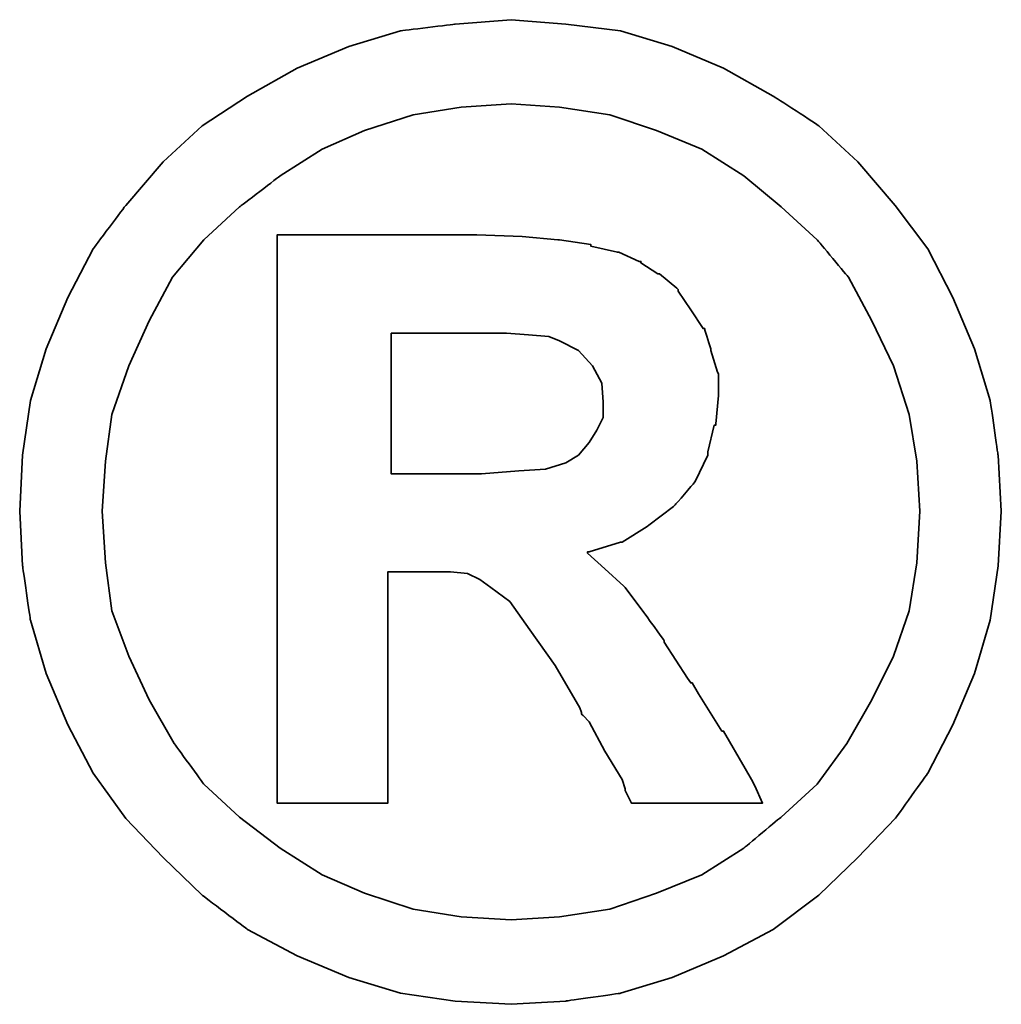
# Model space of a CAD drawing. Header units: millimetres. Extents: x 1805 to 4914, y -1594 to 860.
# Tile 219 of 256: x 2260.39 to 2262.06, y -541.16 to -539.48. Entities that reach past the tile are written whole.
import ezdxf

# ---------------------------------------------------------------- set-up
doc = ezdxf.new("R2010")
doc.units = ezdxf.units.MM
doc.layers.add('DIM', color=4, linetype='CONTINUOUS')
doc.layers.add('layer 1', color=7, linetype='CONTINUOUS')

# ---------------------------------------------------------------- blocks, each defined once
blk = doc.blocks.new('TBI MOTION logo(完整正式版)')
at = {"layer": 'layer 1', "color": 22, "lineweight": 35}
for points, knots in [([(81.20634, 4.98624), (81.20634, 4.98624), (81.18649, 5.32862), (81.18649, 5.32862), (81.18649, 5.32862), (81.18649, 5.32862), (81.13886, 5.66206), (81.13886, 5.66206), (81.13886, 5.66206), (81.13886, 5.66206), (81.04359, 5.97764), (81.04359, 5.97764), (81.04359, 5.97764), (81.04359, 5.97764), (80.91061, 6.29124), (80.91061, 6.29124), (80.91061, 6.29124), (80.91061, 6.29124), (80.75778, 6.58697), (80.75778, 6.58697), (80.75778, 6.58697), (80.75778, 6.58697), (80.5593, 6.85294), (80.5593, 6.85294), (80.5593, 6.85294), (80.5593, 6.85294), (80.33105, 7.1189), (80.33105, 7.1189), (80.33105, 7.1189), (80.33105, 7.1189), (80.09287, 7.33921), (80.09287, 7.33921), (80.09287, 7.33921), (80.09287, 7.33921), (79.815, 7.51982), (79.815, 7.51982), (79.815, 7.51982), (79.815, 7.51982), (79.51133, 7.69051), (79.51133, 7.69051), (79.51133, 7.69051), (79.51133, 7.69051), (79.19773, 7.8235), (79.19773, 7.8235), (79.19773, 7.8235), (79.19773, 7.8235), (78.88215, 7.91877), (78.88215, 7.91877), (78.88215, 7.91877), (78.88215, 7.91877), (78.54871, 7.95846), (78.54871, 7.95846), (78.54871, 7.95846), (78.54871, 7.95846), (78.21526, 7.98625), (78.21526, 7.98625), (78.21526, 7.98625), (78.21526, 7.98625), (77.87388, 7.95846), (77.87388, 7.95846), (77.87388, 7.95846), (77.87388, 7.95846), (77.54044, 7.91877), (77.54044, 7.91877), (77.54044, 7.91877), (77.54044, 7.91877), (77.22485, 7.8235), (77.22485, 7.8235), (77.22485, 7.8235), (77.22485, 7.8235), (76.91027, 7.69051), (76.91027, 7.69051), (76.91027, 7.69051), (76.91027, 7.69051), (76.6056, 7.51982), (76.6056, 7.51982), (76.6056, 7.51982), (76.6056, 7.51982), (76.32972, 7.33921), (76.32972, 7.33921), (76.32972, 7.33921), (76.32972, 7.33921), (76.09154, 7.1189), (76.09154, 7.1189), (76.09154, 7.1189), (76.09154, 7.1189), (75.86329, 6.85294), (75.86329, 6.85294), (75.86329, 6.85294), (75.86329, 6.85294), (75.66382, 6.58697), (75.66382, 6.58697), (75.66382, 6.58697), (75.66382, 6.58697), (75.51099, 6.29124), (75.51099, 6.29124), (75.51099, 6.29124), (75.51099, 6.29124), (75.37702, 5.97764), (75.37702, 5.97764), (75.37702, 5.97764), (75.37702, 5.97764), (75.28175, 5.66206), (75.28175, 5.66206), (75.28175, 5.66206), (75.28175, 5.66206), (75.23411, 5.32862), (75.23411, 5.32862), (75.23411, 5.32862), (75.23411, 5.32862), (75.21625, 4.98624), (75.21625, 4.98624), (75.21625, 4.98624), (75.21625, 4.98624), (75.23411, 4.6528), (75.23411, 4.6528), (75.23411, 4.6528), (75.23411, 4.6528), (75.28175, 4.32035), (75.28175, 4.32035), (75.28175, 4.32035), (75.28175, 4.32035), (75.37702, 3.99583), (75.37702, 3.99583), (75.37702, 3.99583), (75.37702, 3.99583), (75.51099, 3.68224), (75.51099, 3.68224), (75.51099, 3.68224), (75.51099, 3.68224), (75.66382, 3.38749), (75.66382, 3.38749), (75.66382, 3.38749), (75.66382, 3.38749), (75.86329, 3.10963), (75.86329, 3.10963), (75.86329, 3.10963), (75.86329, 3.10963), (76.09154, 2.87145), (76.09154, 2.87145), (76.09154, 2.87145), (76.09154, 2.87145), (76.32972, 2.6432), (76.32972, 2.6432), (76.32972, 2.6432), (76.32972, 2.6432), (76.6056, 2.43381), (76.6056, 2.43381), (76.6056, 2.43381), (76.6056, 2.43381), (76.91027, 2.27205), (76.91027, 2.27205), (76.91027, 2.27205), (76.91027, 2.27205), (77.22485, 2.13906), (77.22485, 2.13906), (77.22485, 2.13906), (77.22485, 2.13906), (77.54044, 2.0438), (77.54044, 2.0438), (77.54044, 2.0438), (77.54044, 2.0438), (77.87388, 1.99616), (77.87388, 1.99616), (77.87388, 1.99616), (77.87388, 1.99616), (78.21526, 1.97631), (78.21526, 1.97631), (78.21526, 1.97631), (78.21526, 1.97631), (78.54871, 1.99616), (78.54871, 1.99616), (78.54871, 1.99616), (78.54871, 1.99616), (78.88215, 2.0438), (78.88215, 2.0438), (78.88215, 2.0438), (78.88215, 2.0438), (79.19773, 2.13906), (79.19773, 2.13906), (79.19773, 2.13906), (79.19773, 2.13906), (79.51133, 2.27205), (79.51133, 2.27205), (79.51133, 2.27205), (79.51133, 2.27205), (79.815, 2.43381), (79.815, 2.43381), (79.815, 2.43381), (79.815, 2.43381), (80.09287, 2.6432), (80.09287, 2.6432), (80.09287, 2.6432), (80.09287, 2.6432), (80.33105, 2.87145), (80.33105, 2.87145), (80.33105, 2.87145), (80.33105, 2.87145), (80.5593, 3.10963), (80.5593, 3.10963), (80.5593, 3.10963), (80.5593, 3.10963), (80.75778, 3.38749), (80.75778, 3.38749), (80.75778, 3.38749), (80.75778, 3.38749), (80.91061, 3.68224), (80.91061, 3.68224), (80.91061, 3.68224), (80.91061, 3.68224), (81.04359, 3.99583), (81.04359, 3.99583), (81.04359, 3.99583), (81.04359, 3.99583), (81.13886, 4.32035), (81.13886, 4.32035), (81.13886, 4.32035), (81.13886, 4.32035), (81.18649, 4.6528), (81.18649, 4.6528), (81.18649, 4.6528), (81.18649, 4.6528), (81.20634, 4.98624), (81.20634, 4.98624)], [0, 0, 0, 0, 0.0178571, 0.0178571, 0.0178571, 0.0178572, 0.0357143, 0.0357143, 0.0357143, 0.0357143, 0.0535714, 0.0535714, 0.0535714, 0.0535714, 0.0714286, 0.0714286, 0.0714286, 0.0714286, 0.0892857, 0.0892857, 0.0892857, 0.0892857, 0.1071429, 0.1071429, 0.1071429, 0.1071429, 0.125, 0.125, 0.125, 0.125, 0.1428571, 0.1428571, 0.1428571, 0.1428572, 0.1607143, 0.1607143, 0.1607143, 0.1607143, 0.1785714, 0.1785714, 0.1785714, 0.1785714, 0.1964286, 0.1964286, 0.1964286, 0.1964286, 0.2142857, 0.2142857, 0.2142857, 0.2142857, 0.2321429, 0.2321429, 0.2321429, 0.2321429, 0.25, 0.25, 0.25, 0.25, 0.2678571, 0.2678571, 0.2678571, 0.2678572, 0.2857143, 0.2857143, 0.2857143, 0.2857143, 0.3035714, 0.3035714, 0.3035714, 0.3035714, 0.3214286, 0.3214286, 0.3214286, 0.3214286, 0.3392857, 0.3392857, 0.3392857, 0.3392857, 0.3571429, 0.3571429, 0.3571429, 0.3571429, 0.375, 0.375, 0.375, 0.375, 0.3928571, 0.3928571, 0.3928571, 0.3928572, 0.4107143, 0.4107143, 0.4107143, 0.4107143, 0.4285714, 0.4285714, 0.4285714, 0.4285714, 0.4464286, 0.4464286, 0.4464286, 0.4464286, 0.4642857, 0.4642857, 0.4642857, 0.4642857, 0.4821429, 0.4821429, 0.4821429, 0.4821429, 0.5, 0.5, 0.5, 0.5, 0.5178571, 0.5178571, 0.5178571, 0.5178572, 0.5357143, 0.5357143, 0.5357143, 0.5357143, 0.5535714, 0.5535714, 0.5535714, 0.5535714, 0.5714286, 0.5714286, 0.5714286, 0.5714286, 0.5892857, 0.5892857, 0.5892857, 0.5892857, 0.6071429, 0.6071429, 0.6071429, 0.6071429, 0.625, 0.625, 0.625, 0.625, 0.6428571, 0.6428571, 0.6428571, 0.6428572, 0.6607143, 0.6607143, 0.6607143, 0.6607143, 0.6785714, 0.6785714, 0.6785714, 0.6785714, 0.6964286, 0.6964286, 0.6964286, 0.6964286, 0.7142857, 0.7142857, 0.7142857, 0.7142857, 0.7321429, 0.7321429, 0.7321429, 0.7321429, 0.75, 0.75, 0.75, 0.75, 0.7678571, 0.7678571, 0.7678571, 0.7678572, 0.7857143, 0.7857143, 0.7857143, 0.7857143, 0.8035714, 0.8035714, 0.8035714, 0.8035714, 0.8214286, 0.8214286, 0.8214286, 0.8214286, 0.8392857, 0.8392857, 0.8392857, 0.8392857, 0.8571429, 0.8571429, 0.8571429, 0.8571429, 0.875, 0.875, 0.875, 0.875, 0.8928571, 0.8928571, 0.8928571, 0.8928572, 0.9107143, 0.9107143, 0.9107143, 0.9107143, 0.9285714, 0.9285714, 0.9285714, 0.9285714, 0.9464286, 0.9464286, 0.9464286, 0.9464286, 0.9642857, 0.9642857, 0.9642857, 0.9642857, 0.9821429, 0.9821429, 0.9821429, 0.9821429, 1, 1, 1, 1]), ([(80.71014, 4.98624), (80.71014, 4.98624), (80.69129, 5.29091), (80.69129, 5.29091), (80.69129, 5.29091), (80.69129, 5.29091), (80.64464, 5.57672), (80.64464, 5.57672), (80.64464, 5.57672), (80.64464, 5.57672), (80.54937, 5.87245), (80.54937, 5.87245), (80.54937, 5.87245), (80.54937, 5.87245), (80.41639, 6.14833), (80.41639, 6.14833), (80.41639, 6.14833), (80.41639, 6.14833), (80.27349, 6.41429), (80.27349, 6.41429), (80.27349, 6.41429), (80.27349, 6.41429), (80.08295, 6.64255), (80.08295, 6.64255), (80.08295, 6.64255), (80.08295, 6.64255), (79.86264, 6.84301), (79.86264, 6.84301), (79.86264, 6.84301), (79.86264, 6.84301), (79.63439, 7.03355), (79.63439, 7.03355), (79.63439, 7.03355), (79.63439, 7.03355), (79.37835, 7.1963), (79.37835, 7.1963), (79.37835, 7.1963), (79.37835, 7.1963), (79.10246, 7.30944), (79.10246, 7.30944), (79.10246, 7.30944), (79.10246, 7.30944), (78.81665, 7.40471), (78.81665, 7.40471), (78.81665, 7.40471), (78.81665, 7.40471), (78.511, 7.45234), (78.511, 7.45234), (78.511, 7.45234), (78.511, 7.45234), (78.21526, 7.47219), (78.21526, 7.47219), (78.21526, 7.47219), (78.21526, 7.47219), (77.9106, 7.45234), (77.9106, 7.45234), (77.9106, 7.45234), (77.9106, 7.45234), (77.61685, 7.40471), (77.61685, 7.40471), (77.61685, 7.40471), (77.61685, 7.40471), (77.32012, 7.30944), (77.32012, 7.30944), (77.32012, 7.30944), (77.32012, 7.30944), (77.06309, 7.1963), (77.06309, 7.1963), (77.06309, 7.1963), (77.06309, 7.1963), (76.80606, 7.03355), (76.80606, 7.03355), (76.80606, 7.03355), (76.80606, 7.03355), (76.55797, 6.84301), (76.55797, 6.84301), (76.55797, 6.84301), (76.55797, 6.84301), (76.34063, 6.64255), (76.34063, 6.64255), (76.34063, 6.64255), (76.34063, 6.64255), (76.1491, 6.41429), (76.1491, 6.41429), (76.1491, 6.41429), (76.1491, 6.41429), (76.0062, 6.14833), (76.0062, 6.14833), (76.0062, 6.14833), (76.0062, 6.14833), (75.88314, 5.87245), (75.88314, 5.87245), (75.88314, 5.87245), (75.88314, 5.87245), (75.77794, 5.57672), (75.77794, 5.57672), (75.77794, 5.57672), (75.77794, 5.57672), (75.73924, 5.29091), (75.73924, 5.29091), (75.73924, 5.29091), (75.73924, 5.29091), (75.72039, 4.98624), (75.72039, 4.98624), (75.72039, 4.98624), (75.72039, 4.98624), (75.73924, 4.67165), (75.73924, 4.67165), (75.73924, 4.67165), (75.73924, 4.67165), (75.77794, 4.37791), (75.77794, 4.37791), (75.77794, 4.37791), (75.77794, 4.37791), (75.88314, 4.10102), (75.88314, 4.10102), (75.88314, 4.10102), (75.88314, 4.10102), (76.0062, 3.83407), (76.0062, 3.83407), (76.0062, 3.83407), (76.0062, 3.83407), (76.15902, 3.56811), (76.15902, 3.56811), (76.15902, 3.56811), (76.15902, 3.56811), (76.34063, 3.32001), (76.34063, 3.32001), (76.34063, 3.32001), (76.34063, 3.32001), (76.55797, 3.11955), (76.55797, 3.11955), (76.55797, 3.11955), (76.55797, 3.11955), (76.80606, 2.92901), (76.80606, 2.92901), (76.80606, 2.92901), (76.80606, 2.92901), (77.06309, 2.76725), (77.06309, 2.76725), (77.06309, 2.76725), (77.06309, 2.76725), (77.32012, 2.65412), (77.32012, 2.65412), (77.32012, 2.65412), (77.32012, 2.65412), (77.61685, 2.55786), (77.61685, 2.55786), (77.61685, 2.55786), (77.61685, 2.55786), (77.9106, 2.51022), (77.9106, 2.51022), (77.9106, 2.51022), (77.9106, 2.51022), (78.21526, 2.49137), (78.21526, 2.49137), (78.21526, 2.49137), (78.21526, 2.49137), (78.511, 2.51022), (78.511, 2.51022), (78.511, 2.51022), (78.511, 2.51022), (78.81665, 2.55786), (78.81665, 2.55786), (78.81665, 2.55786), (78.81665, 2.55786), (79.10246, 2.65412), (79.10246, 2.65412), (79.10246, 2.65412), (79.10246, 2.65412), (79.37835, 2.76725), (79.37835, 2.76725), (79.37835, 2.76725), (79.37835, 2.76725), (79.63439, 2.92901), (79.63439, 2.92901), (79.63439, 2.92901), (79.63439, 2.92901), (79.86264, 3.11955), (79.86264, 3.11955), (79.86264, 3.11955), (79.86264, 3.11955), (80.08295, 3.32001), (80.08295, 3.32001), (80.08295, 3.32001), (80.08295, 3.32001), (80.26356, 3.56811), (80.26356, 3.56811), (80.26356, 3.56811), (80.26356, 3.56811), (80.41639, 3.83407), (80.41639, 3.83407), (80.41639, 3.83407), (80.41639, 3.83407), (80.54937, 4.10102), (80.54937, 4.10102), (80.54937, 4.10102), (80.54937, 4.10102), (80.64464, 4.37791), (80.64464, 4.37791), (80.64464, 4.37791), (80.64464, 4.37791), (80.69129, 4.67165), (80.69129, 4.67165), (80.69129, 4.67165), (80.69129, 4.67165), (80.71014, 4.98624), (80.71014, 4.98624)], [0, 0, 0, 0, 0.0192308, 0.0192308, 0.0192308, 0.0192308, 0.0384615, 0.0384615, 0.0384615, 0.0384615, 0.0576923, 0.0576923, 0.0576923, 0.0576923, 0.0769231, 0.0769231, 0.0769231, 0.0769231, 0.0961538, 0.0961538, 0.0961538, 0.0961539, 0.1153846, 0.1153846, 0.1153846, 0.1153846, 0.1346154, 0.1346154, 0.1346154, 0.1346154, 0.1538462, 0.1538462, 0.1538462, 0.1538462, 0.1730769, 0.1730769, 0.1730769, 0.1730769, 0.1923077, 0.1923077, 0.1923077, 0.1923077, 0.2115385, 0.2115385, 0.2115385, 0.2115385, 0.2307692, 0.2307692, 0.2307692, 0.2307692, 0.25, 0.25, 0.25, 0.25, 0.2692308, 0.2692308, 0.2692308, 0.2692308, 0.2884615, 0.2884615, 0.2884615, 0.2884615, 0.3076923, 0.3076923, 0.3076923, 0.3076923, 0.3269231, 0.3269231, 0.3269231, 0.3269231, 0.3461538, 0.3461538, 0.3461538, 0.3461539, 0.3653846, 0.3653846, 0.3653846, 0.3653846, 0.3846154, 0.3846154, 0.3846154, 0.3846154, 0.4038462, 0.4038462, 0.4038462, 0.4038462, 0.4230769, 0.4230769, 0.4230769, 0.4230769, 0.4423077, 0.4423077, 0.4423077, 0.4423077, 0.4615385, 0.4615385, 0.4615385, 0.4615385, 0.4807692, 0.4807692, 0.4807692, 0.4807692, 0.5, 0.5, 0.5, 0.5, 0.5192308, 0.5192308, 0.5192308, 0.5192308, 0.5384615, 0.5384615, 0.5384615, 0.5384615, 0.5576923, 0.5576923, 0.5576923, 0.5576923, 0.5769231, 0.5769231, 0.5769231, 0.5769231, 0.5961538, 0.5961538, 0.5961538, 0.5961539, 0.6153846, 0.6153846, 0.6153846, 0.6153846, 0.6346154, 0.6346154, 0.6346154, 0.6346154, 0.6538462, 0.6538462, 0.6538462, 0.6538462, 0.6730769, 0.6730769, 0.6730769, 0.6730769, 0.6923077, 0.6923077, 0.6923077, 0.6923077, 0.7115385, 0.7115385, 0.7115385, 0.7115385, 0.7307692, 0.7307692, 0.7307692, 0.7307692, 0.75, 0.75, 0.75, 0.75, 0.7692308, 0.7692308, 0.7692308, 0.7692308, 0.7884615, 0.7884615, 0.7884615, 0.7884615, 0.8076923, 0.8076923, 0.8076923, 0.8076923, 0.8269231, 0.8269231, 0.8269231, 0.8269231, 0.8461538, 0.8461538, 0.8461538, 0.8461539, 0.8653846, 0.8653846, 0.8653846, 0.8653846, 0.8846154, 0.8846154, 0.8846154, 0.8846154, 0.9038462, 0.9038462, 0.9038462, 0.9038462, 0.9230769, 0.9230769, 0.9230769, 0.9230769, 0.9423077, 0.9423077, 0.9423077, 0.9423077, 0.9615385, 0.9615385, 0.9615385, 0.9615385, 0.9807692, 0.9807692, 0.9807692, 0.9807692, 1, 1, 1, 1]), ([(76.78721, 3.2823), (76.78721, 3.2823), (76.78721, 3.32001), (76.78721, 3.32001), (76.78721, 3.32001), (76.78721, 3.32001), (76.78721, 3.42422), (76.78721, 3.42422), (76.78721, 3.42422), (76.78721, 3.42422), (76.78721, 3.59689), (76.78721, 3.59689), (76.78721, 3.59689), (76.78721, 3.59689), (76.78721, 3.80529), (76.78721, 3.80529), (76.78721, 3.80529), (76.78721, 3.80529), (76.78721, 4.0524), (76.78721, 4.0524), (76.78721, 4.0524), (76.78721, 4.0524), (76.78721, 4.32035), (76.78721, 4.32035), (76.78721, 4.32035), (76.78721, 4.32035), (76.78721, 4.92868), (76.78721, 4.92868), (76.78721, 4.92868), (76.78721, 4.92868), (76.78721, 5.53801), (76.78721, 5.53801), (76.78721, 5.53801), (76.78721, 5.53801), (76.78721, 5.82482), (76.78721, 5.82482), (76.78721, 5.82482), (76.78721, 5.82482), (76.78721, 6.07291), (76.78721, 6.07291), (76.78721, 6.07291), (76.78721, 6.07291), (76.78721, 6.30017), (76.78721, 6.30017), (76.78721, 6.30017), (76.78721, 6.30017), (76.78721, 6.45399), (76.78721, 6.45399), (76.78721, 6.45399), (76.78721, 6.45399), (76.78721, 6.5572), (76.78721, 6.5572), (76.78721, 6.5572), (76.78721, 6.5572), (76.78721, 6.59689), (76.78721, 6.59689), (76.78721, 6.59689), (76.78721, 6.59689), (76.78721, 6.67232), (76.78721, 6.67232), (76.78721, 6.67232), (76.78721, 6.67232), (76.8537, 6.67232), (76.8537, 6.67232), (76.8537, 6.67232), (76.8537, 6.67232), (76.87355, 6.67232), (76.87355, 6.67232), (76.87355, 6.67232), (76.87355, 6.67232), (76.91027, 6.67232), (76.91027, 6.67232), (76.91027, 6.67232), (76.91027, 6.67232), (77.04424, 6.67232), (77.04424, 6.67232), (77.04424, 6.67232), (77.04424, 6.67232), (77.22485, 6.67232), (77.22485, 6.67232), (77.22485, 6.67232), (77.22485, 6.67232), (77.43524, 6.67232), (77.43524, 6.67232), (77.43524, 6.67232), (77.43524, 6.67232), (77.65357, 6.67232), (77.65357, 6.67232), (77.65357, 6.67232), (77.65357, 6.67232), (77.82625, 6.67232), (77.82625, 6.67232), (77.82625, 6.67232), (77.82625, 6.67232), (77.94037, 6.67232), (77.94037, 6.67232), (77.94037, 6.67232), (77.94037, 6.67232), (77.97709, 6.67232), (77.97709, 6.67232), (77.97709, 6.67232), (77.97709, 6.67232), (77.99694, 6.67232), (77.99694, 6.67232), (77.99694, 6.67232), (77.99694, 6.67232), (78.00686, 6.67232), (78.00686, 6.67232), (78.00686, 6.67232), (78.00686, 6.67232), (78.28275, 6.6624), (78.28275, 6.6624), (78.28275, 6.6624), (78.28275, 6.6624), (78.50107, 6.64255), (78.50107, 6.64255), (78.50107, 6.64255), (78.50107, 6.64255), (78.511, 6.64255), (78.511, 6.64255), (78.511, 6.64255), (78.511, 6.64255), (78.70154, 6.61476), (78.70154, 6.61476), (78.70154, 6.61476), (78.70154, 6.61476), (78.70154, 6.60483), (78.70154, 6.60483), (78.70154, 6.60483), (78.70154, 6.60483), (78.86429, 6.56713), (78.86429, 6.56713), (78.86429, 6.56713), (78.86429, 6.56713), (78.87223, 6.56713), (78.87223, 6.56713), (78.87223, 6.56713), (78.87223, 6.56713), (78.99727, 6.51056), (78.99727, 6.51056), (78.99727, 6.51056), (78.99727, 6.51056), (79.00719, 6.51056), (79.00719, 6.51056), (79.00719, 6.51056), (79.00719, 6.51056), (79.00719, 6.50162), (79.00719, 6.50162), (79.00719, 6.50162), (79.00719, 6.50162), (79.1104, 6.43415), (79.1104, 6.43415), (79.1104, 6.43415), (79.1104, 6.43415), (79.12132, 6.43415), (79.12132, 6.43415), (79.12132, 6.43415), (79.12132, 6.43415), (79.22552, 6.34781), (79.22552, 6.34781), (79.22552, 6.34781), (79.22552, 6.34781), (79.23544, 6.33888), (79.23544, 6.33888), (79.23544, 6.33888), (79.23544, 6.33888), (79.23544, 6.32895), (79.23544, 6.32895), (79.23544, 6.32895), (79.23544, 6.32895), (79.31087, 6.21483), (79.31087, 6.21483), (79.31087, 6.21483), (79.31087, 6.21483), (79.38629, 6.1007), (79.38629, 6.1007), (79.38629, 6.1007), (79.38629, 6.1007), (79.3972, 6.1007), (79.3972, 6.1007), (79.3972, 6.1007), (79.3972, 6.1007), (79.3972, 6.09078), (79.3972, 6.09078), (79.3972, 6.09078), (79.3972, 6.09078), (79.43392, 5.97764), (79.43392, 5.97764), (79.43392, 5.97764), (79.43392, 5.97764), (79.43392, 5.96772), (79.43392, 5.96772), (79.43392, 5.96772), (79.43392, 5.96772), (79.47362, 5.83474), (79.47362, 5.83474), (79.47362, 5.83474), (79.47362, 5.83474), (79.48156, 5.82482), (79.48156, 5.82482), (79.48156, 5.82482), (79.48156, 5.82482), (79.48156, 5.69977), (79.48156, 5.69977), (79.48156, 5.69977), (79.48156, 5.69977), (79.48156, 5.69183), (79.48156, 5.69183), (79.48156, 5.69183), (79.48156, 5.69183), (79.4637, 5.51915), (79.4637, 5.51915), (79.4637, 5.51915), (79.4637, 5.51915), (79.4637, 5.51122), (79.4637, 5.51122), (79.4637, 5.51122), (79.4637, 5.51122), (79.45377, 5.51122), (79.45377, 5.51122), (79.45377, 5.51122), (79.45377, 5.51122), (79.41507, 5.34847), (79.41507, 5.34847), (79.41507, 5.34847), (79.41507, 5.34847), (79.41507, 5.33854), (79.41507, 5.33854), (79.41507, 5.33854), (79.41507, 5.33854), (79.41507, 5.32862), (79.41507, 5.32862), (79.41507, 5.32862), (79.41507, 5.32862), (79.33865, 5.16785), (79.33865, 5.16785), (79.33865, 5.16785), (79.33865, 5.16785), (79.33071, 5.15693), (79.33071, 5.15693), (79.33071, 5.15693), (79.33071, 5.15693), (79.2156, 5.02495), (79.2156, 5.02495), (79.2156, 5.02495), (79.2156, 5.02495), (79.20567, 5.01502), (79.20567, 5.01502), (79.20567, 5.01502), (79.20567, 5.01502), (79.05483, 4.89991), (79.05483, 4.89991), (79.05483, 4.89991), (79.05483, 4.89991), (79.04491, 4.89197), (79.04491, 4.89197), (79.04491, 4.89197), (79.04491, 4.89197), (78.89208, 4.7967), (78.89208, 4.7967), (78.89208, 4.7967), (78.89208, 4.7967), (78.88215, 4.7967), (78.88215, 4.7967), (78.88215, 4.7967), (78.88215, 4.7967), (78.69161, 4.73913), (78.69161, 4.73913), (78.69161, 4.73913), (78.69161, 4.73913), (78.68169, 4.73913), (78.68169, 4.73913), (78.68169, 4.73913), (78.68169, 4.73913), (78.68169, 4.72921), (78.68169, 4.72921), (78.68169, 4.72921), (78.68169, 4.72921), (78.78688, 4.63394), (78.78688, 4.63394), (78.78688, 4.63394), (78.78688, 4.63394), (78.902, 4.52875), (78.902, 4.52875), (78.902, 4.52875), (78.902, 4.52875), (78.91093, 4.52081), (78.91093, 4.52081), (78.91093, 4.52081), (78.91093, 4.52081), (79.02506, 4.36798), (79.02506, 4.36798), (79.02506, 4.36798), (79.02506, 4.36798), (79.1501, 4.1953), (79.1501, 4.1953), (79.1501, 4.1953), (79.1501, 4.1953), (79.1501, 4.18736), (79.1501, 4.18736), (79.1501, 4.18736), (79.1501, 4.18736), (79.29201, 3.96705), (79.29201, 3.96705), (79.29201, 3.96705), (79.29201, 3.96705), (79.31087, 3.93828), (79.31087, 3.93828), (79.31087, 3.93828), (79.31087, 3.93828), (79.32079, 3.93828), (79.32079, 3.93828), (79.32079, 3.93828), (79.32079, 3.93828), (79.3585, 3.87178), (79.3585, 3.87178), (79.3585, 3.87178), (79.3585, 3.87178), (79.50141, 3.64353), (79.50141, 3.64353), (79.50141, 3.64353), (79.50141, 3.64353), (79.51133, 3.64353), (79.51133, 3.64353), (79.51133, 3.64353), (79.51133, 3.64353), (79.64431, 3.41528), (79.64431, 3.41528), (79.64431, 3.41528), (79.64431, 3.41528), (79.68202, 3.3478), (79.68202, 3.3478), (79.68202, 3.3478), (79.68202, 3.3478), (79.70187, 3.31009), (79.70187, 3.31009), (79.70187, 3.31009), (79.70187, 3.31009), (79.7495, 3.2049), (79.7495, 3.2049), (79.7495, 3.2049), (79.7495, 3.2049), (79.64431, 3.2049), (79.64431, 3.2049), (79.64431, 3.2049), (79.64431, 3.2049), (79.62546, 3.2049), (79.62546, 3.2049), (79.62546, 3.2049), (79.62546, 3.2049), (79.53912, 3.2049), (79.53912, 3.2049), (79.53912, 3.2049), (79.53912, 3.2049), (79.31087, 3.2049), (79.31087, 3.2049), (79.31087, 3.2049), (79.31087, 3.2049), (79.08262, 3.2049), (79.08262, 3.2049), (79.08262, 3.2049), (79.08262, 3.2049), (79.00719, 3.2049), (79.00719, 3.2049), (79.00719, 3.2049), (79.00719, 3.2049), (78.98735, 3.2049), (78.98735, 3.2049), (78.98735, 3.2049), (78.98735, 3.2049), (78.94964, 3.2049), (78.94964, 3.2049), (78.94964, 3.2049), (78.94964, 3.2049), (78.92979, 3.24459), (78.92979, 3.24459), (78.92979, 3.24459), (78.92979, 3.24459), (78.91093, 3.2823), (78.91093, 3.2823), (78.91093, 3.2823), (78.91093, 3.2823), (78.91093, 3.29223), (78.91093, 3.29223), (78.91093, 3.29223), (78.91093, 3.29223), (78.89208, 3.3478), (78.89208, 3.3478), (78.89208, 3.3478), (78.89208, 3.3478), (78.78688, 3.52048), (78.78688, 3.52048), (78.78688, 3.52048), (78.78688, 3.52048), (78.69161, 3.7001), (78.69161, 3.7001), (78.69161, 3.7001), (78.69161, 3.7001), (78.6539, 3.7388), (78.6539, 3.7388), (78.6539, 3.7388), (78.6539, 3.7388), (78.64398, 3.74873), (78.64398, 3.74873), (78.64398, 3.74873), (78.64398, 3.74873), (78.64398, 3.75766), (78.64398, 3.75766), (78.64398, 3.75766), (78.64398, 3.75766), (78.63405, 3.78644), (78.63405, 3.78644), (78.63405, 3.78644), (78.63405, 3.78644), (78.48321, 4.04347), (78.48321, 4.04347), (78.48321, 4.04347), (78.48321, 4.04347), (78.33038, 4.2618), (78.33038, 4.2618), (78.33038, 4.2618), (78.33038, 4.2618), (78.20732, 4.43447), (78.20732, 4.43447), (78.20732, 4.43447), (78.20732, 4.43447), (78.09221, 4.52081), (78.09221, 4.52081), (78.09221, 4.52081), (78.09221, 4.52081), (78.02472, 4.56845), (78.02472, 4.56845), (78.02472, 4.56845), (78.02472, 4.56845), (77.9493, 4.60616), (77.9493, 4.60616), (77.9493, 4.60616), (77.9493, 4.60616), (77.8451, 4.61608), (77.8451, 4.61608), (77.8451, 4.61608), (77.8451, 4.61608), (77.71113, 4.61608), (77.71113, 4.61608), (77.71113, 4.61608), (77.71113, 4.61608), (77.69128, 4.61608), (77.69128, 4.61608), (77.69128, 4.61608), (77.69128, 4.61608), (77.67342, 4.61608), (77.67342, 4.61608), (77.67342, 4.61608), (77.67342, 4.61608), (77.5583, 4.61608), (77.5583, 4.61608), (77.5583, 4.61608), (77.5583, 4.61608), (77.46303, 4.61608), (77.46303, 4.61608), (77.46303, 4.61608), (77.46303, 4.61608), (77.46303, 4.54761), (77.46303, 4.54761), (77.46303, 4.54761), (77.46303, 4.54761), (77.46303, 4.47318), (77.46303, 4.47318), (77.46303, 4.47318), (77.46303, 4.47318), (77.46303, 4.24294), (77.46303, 4.24294), (77.46303, 4.24294), (77.46303, 4.24294), (77.46303, 3.99583), (77.46303, 3.99583), (77.46303, 3.99583), (77.46303, 3.99583), (77.46303, 3.72888), (77.46303, 3.72888), (77.46303, 3.72888), (77.46303, 3.72888), (77.46303, 3.51055), (77.46303, 3.51055), (77.46303, 3.51055), (77.46303, 3.51055), (77.46303, 3.42422), (77.46303, 3.42422), (77.46303, 3.42422), (77.46303, 3.42422), (77.46303, 3.35773), (77.46303, 3.35773), (77.46303, 3.35773), (77.46303, 3.35773), (77.46303, 3.30017), (77.46303, 3.30017), (77.46303, 3.30017), (77.46303, 3.30017), (77.46303, 3.2823), (77.46303, 3.2823), (77.46303, 3.2823), (77.46303, 3.2823), (77.46303, 3.2049), (77.46303, 3.2049), (77.46303, 3.2049), (77.46303, 3.2049), (77.39753, 3.2049), (77.39753, 3.2049), (77.39753, 3.2049), (77.39753, 3.2049), (77.37768, 3.2049), (77.37768, 3.2049), (77.37768, 3.2049), (77.37768, 3.2049), (77.32012, 3.2049), (77.32012, 3.2049), (77.32012, 3.2049), (77.32012, 3.2049), (77.12165, 3.2049), (77.12165, 3.2049), (77.12165, 3.2049), (77.12165, 3.2049), (76.94897, 3.2049), (76.94897, 3.2049), (76.94897, 3.2049), (76.94897, 3.2049), (76.8924, 3.2049), (76.8924, 3.2049), (76.8924, 3.2049), (76.8924, 3.2049), (76.8537, 3.2049), (76.8537, 3.2049), (76.8537, 3.2049), (76.8537, 3.2049), (76.78721, 3.2049), (76.78721, 3.2049), (76.78721, 3.2049), (76.78721, 3.2049), (76.78721, 3.2823), (76.78721, 3.2823)], [0, 0, 0, 0, 0.0074074, 0.0074074, 0.0074074, 0.0074074, 0.0148148, 0.0148148, 0.0148148, 0.0148148, 0.0222222, 0.0222222, 0.0222222, 0.0222222, 0.0296296, 0.0296296, 0.0296296, 0.0296296, 0.037037, 0.037037, 0.037037, 0.037037, 0.0444444, 0.0444444, 0.0444444, 0.0444445, 0.0518519, 0.0518519, 0.0518519, 0.0518519, 0.0592593, 0.0592593, 0.0592593, 0.0592593, 0.0666667, 0.0666667, 0.0666667, 0.0666667, 0.0740741, 0.0740741, 0.0740741, 0.0740741, 0.0814815, 0.0814815, 0.0814815, 0.0814815, 0.0888889, 0.0888889, 0.0888889, 0.0888889, 0.0962963, 0.0962963, 0.0962963, 0.0962963, 0.1037037, 0.1037037, 0.1037037, 0.1037037, 0.1111111, 0.1111111, 0.1111111, 0.1111111, 0.1185185, 0.1185185, 0.1185185, 0.1185185, 0.1259259, 0.1259259, 0.1259259, 0.1259259, 0.1333333, 0.1333333, 0.1333333, 0.1333333, 0.1407407, 0.1407407, 0.1407407, 0.1407408, 0.1481481, 0.1481481, 0.1481481, 0.1481482, 0.1555556, 0.1555556, 0.1555556, 0.1555556, 0.162963, 0.162963, 0.162963, 0.162963, 0.1703704, 0.1703704, 0.1703704, 0.1703704, 0.1777778, 0.1777778, 0.1777778, 0.1777778, 0.1851852, 0.1851852, 0.1851852, 0.1851852, 0.1925926, 0.1925926, 0.1925926, 0.1925926, 0.2, 0.2, 0.2, 0.2, 0.2074074, 0.2074074, 0.2074074, 0.2074074, 0.2148148, 0.2148148, 0.2148148, 0.2148148, 0.2222222, 0.2222222, 0.2222222, 0.2222222, 0.2296296, 0.2296296, 0.2296296, 0.2296296, 0.237037, 0.237037, 0.237037, 0.237037, 0.2444444, 0.2444444, 0.2444444, 0.2444445, 0.2518519, 0.2518519, 0.2518519, 0.2518519, 0.2592593, 0.2592593, 0.2592593, 0.2592593, 0.2666667, 0.2666667, 0.2666667, 0.2666667, 0.2740741, 0.2740741, 0.2740741, 0.2740741, 0.2814815, 0.2814815, 0.2814815, 0.2814815, 0.2888889, 0.2888889, 0.2888889, 0.2888889, 0.2962963, 0.2962963, 0.2962963, 0.2962963, 0.3037037, 0.3037037, 0.3037037, 0.3037037, 0.3111111, 0.3111111, 0.3111111, 0.3111111, 0.3185185, 0.3185185, 0.3185185, 0.3185185, 0.3259259, 0.3259259, 0.3259259, 0.3259259, 0.3333333, 0.3333333, 0.3333333, 0.3333333, 0.3407407, 0.3407407, 0.3407407, 0.3407408, 0.3481481, 0.3481481, 0.3481481, 0.3481482, 0.3555556, 0.3555556, 0.3555556, 0.3555556, 0.362963, 0.362963, 0.362963, 0.362963, 0.3703704, 0.3703704, 0.3703704, 0.3703704, 0.3777778, 0.3777778, 0.3777778, 0.3777778, 0.3851852, 0.3851852, 0.3851852, 0.3851852, 0.3925926, 0.3925926, 0.3925926, 0.3925926, 0.4, 0.4, 0.4, 0.4, 0.4074074, 0.4074074, 0.4074074, 0.4074074, 0.4148148, 0.4148148, 0.4148148, 0.4148148, 0.4222222, 0.4222222, 0.4222222, 0.4222222, 0.4296296, 0.4296296, 0.4296296, 0.4296296, 0.437037, 0.437037, 0.437037, 0.437037, 0.4444444, 0.4444444, 0.4444444, 0.4444445, 0.4518519, 0.4518519, 0.4518519, 0.4518519, 0.4592593, 0.4592593, 0.4592593, 0.4592593, 0.4666667, 0.4666667, 0.4666667, 0.4666667, 0.4740741, 0.4740741, 0.4740741, 0.4740741, 0.4814815, 0.4814815, 0.4814815, 0.4814815, 0.4888889, 0.4888889, 0.4888889, 0.4888889, 0.4962963, 0.4962963, 0.4962963, 0.4962963, 0.5037037, 0.5037037, 0.5037037, 0.5037037, 0.5111111, 0.5111111, 0.5111111, 0.5111111, 0.5185185, 0.5185185, 0.5185185, 0.5185185, 0.5259259, 0.5259259, 0.5259259, 0.5259259, 0.5333333, 0.5333333, 0.5333333, 0.5333333, 0.5407407, 0.5407407, 0.5407407, 0.5407408, 0.5481481, 0.5481481, 0.5481481, 0.5481482, 0.5555556, 0.5555556, 0.5555556, 0.5555556, 0.562963, 0.562963, 0.562963, 0.562963, 0.5703704, 0.5703704, 0.5703704, 0.5703704, 0.5777778, 0.5777778, 0.5777778, 0.5777778, 0.5851852, 0.5851852, 0.5851852, 0.5851852, 0.5925926, 0.5925926, 0.5925926, 0.5925926, 0.6, 0.6, 0.6, 0.6, 0.6074074, 0.6074074, 0.6074074, 0.6074074, 0.6148148, 0.6148148, 0.6148148, 0.6148148, 0.6222222, 0.6222222, 0.6222222, 0.6222222, 0.6296296, 0.6296296, 0.6296296, 0.6296296, 0.637037, 0.637037, 0.637037, 0.637037, 0.6444444, 0.6444444, 0.6444444, 0.6444445, 0.6518519, 0.6518519, 0.6518519, 0.6518519, 0.6592593, 0.6592593, 0.6592593, 0.6592593, 0.6666667, 0.6666667, 0.6666667, 0.6666667, 0.6740741, 0.6740741, 0.6740741, 0.6740741, 0.6814815, 0.6814815, 0.6814815, 0.6814815, 0.6888889, 0.6888889, 0.6888889, 0.6888889, 0.6962963, 0.6962963, 0.6962963, 0.6962963, 0.7037037, 0.7037037, 0.7037037, 0.7037037, 0.7111111, 0.7111111, 0.7111111, 0.7111111, 0.7185185, 0.7185185, 0.7185185, 0.7185185, 0.7259259, 0.7259259, 0.7259259, 0.7259259, 0.7333333, 0.7333333, 0.7333333, 0.7333333, 0.7407407, 0.7407407, 0.7407407, 0.7407408, 0.7481481, 0.7481481, 0.7481481, 0.7481482, 0.7555556, 0.7555556, 0.7555556, 0.7555556, 0.762963, 0.762963, 0.762963, 0.762963, 0.7703704, 0.7703704, 0.7703704, 0.7703704, 0.7777778, 0.7777778, 0.7777778, 0.7777778, 0.7851852, 0.7851852, 0.7851852, 0.7851852, 0.7925926, 0.7925926, 0.7925926, 0.7925926, 0.8, 0.8, 0.8, 0.8, 0.8074074, 0.8074074, 0.8074074, 0.8074074, 0.8148148, 0.8148148, 0.8148148, 0.8148148, 0.8222222, 0.8222222, 0.8222222, 0.8222222, 0.8296296, 0.8296296, 0.8296296, 0.8296296, 0.837037, 0.837037, 0.837037, 0.837037, 0.8444444, 0.8444444, 0.8444444, 0.8444445, 0.8518519, 0.8518519, 0.8518519, 0.8518519, 0.8592593, 0.8592593, 0.8592593, 0.8592593, 0.8666667, 0.8666667, 0.8666667, 0.8666667, 0.8740741, 0.8740741, 0.8740741, 0.8740741, 0.8814815, 0.8814815, 0.8814815, 0.8814815, 0.8888889, 0.8888889, 0.8888889, 0.8888889, 0.8962963, 0.8962963, 0.8962963, 0.8962963, 0.9037037, 0.9037037, 0.9037037, 0.9037037, 0.9111111, 0.9111111, 0.9111111, 0.9111111, 0.9185185, 0.9185185, 0.9185185, 0.9185185, 0.9259259, 0.9259259, 0.9259259, 0.9259259, 0.9333333, 0.9333333, 0.9333333, 0.9333333, 0.9407407, 0.9407407, 0.9407407, 0.9407408, 0.9481481, 0.9481481, 0.9481481, 0.9481482, 0.9555556, 0.9555556, 0.9555556, 0.9555556, 0.962963, 0.962963, 0.962963, 0.962963, 0.9703704, 0.9703704, 0.9703704, 0.9703704, 0.9777778, 0.9777778, 0.9777778, 0.9777778, 0.9851852, 0.9851852, 0.9851852, 0.9851852, 0.9925926, 0.9925926, 0.9925926, 0.9925926, 1, 1, 1, 1]), ([(77.48288, 6.07291), (77.48288, 6.07291), (77.48288, 5.99551), (77.48288, 5.99551), (77.48288, 5.99551), (77.48288, 5.99551), (77.48288, 5.82482), (77.48288, 5.82482), (77.48288, 5.82482), (77.48288, 5.82482), (77.48288, 5.63328), (77.48288, 5.63328), (77.48288, 5.63328), (77.48288, 5.63328), (77.48288, 5.46358), (77.48288, 5.46358), (77.48288, 5.46358), (77.48288, 5.46358), (77.48288, 5.29091), (77.48288, 5.29091), (77.48288, 5.29091), (77.48288, 5.29091), (77.48288, 5.21449), (77.48288, 5.21449), (77.48288, 5.21449), (77.48288, 5.21449), (77.50074, 5.21449), (77.50074, 5.21449), (77.50074, 5.21449), (77.50074, 5.21449), (77.71113, 5.21449), (77.71113, 5.21449), (77.71113, 5.21449), (77.71113, 5.21449), (77.94037, 5.21449), (77.94037, 5.21449), (77.94037, 5.21449), (77.94037, 5.21449), (78.01579, 5.21449), (78.01579, 5.21449), (78.01579, 5.21449), (78.01579, 5.21449), (78.03465, 5.21449), (78.03465, 5.21449), (78.03465, 5.21449), (78.03465, 5.21449), (78.2629, 5.23335), (78.2629, 5.23335), (78.2629, 5.23335), (78.2629, 5.23335), (78.42565, 5.24327), (78.42565, 5.24327), (78.42565, 5.24327), (78.42565, 5.24327), (78.54871, 5.28098), (78.54871, 5.28098), (78.54871, 5.28098), (78.54871, 5.28098), (78.62611, 5.32862), (78.62611, 5.32862), (78.62611, 5.32862), (78.62611, 5.32862), (78.69161, 5.40503), (78.69161, 5.40503), (78.69161, 5.40503), (78.69161, 5.40503), (78.73925, 5.48145), (78.73925, 5.48145), (78.73925, 5.48145), (78.73925, 5.48145), (78.77696, 5.55885), (78.77696, 5.55885), (78.77696, 5.55885), (78.77696, 5.55885), (78.77696, 5.65214), (78.77696, 5.65214), (78.77696, 5.65214), (78.77696, 5.65214), (78.76902, 5.76726), (78.76902, 5.76726), (78.76902, 5.76726), (78.76902, 5.76726), (78.71146, 5.87245), (78.71146, 5.87245), (78.71146, 5.87245), (78.71146, 5.87245), (78.62611, 5.96772), (78.62611, 5.96772), (78.62611, 5.96772), (78.62611, 5.96772), (78.511, 6.02528), (78.511, 6.02528), (78.511, 6.02528), (78.511, 6.02528), (78.44451, 6.05306), (78.44451, 6.05306), (78.44451, 6.05306), (78.44451, 6.05306), (78.32046, 6.06299), (78.32046, 6.06299), (78.32046, 6.06299), (78.32046, 6.06299), (78.18748, 6.07291), (78.18748, 6.07291), (78.18748, 6.07291), (78.18748, 6.07291), (77.99694, 6.07291), (77.99694, 6.07291), (77.99694, 6.07291), (77.99694, 6.07291), (77.97709, 6.07291), (77.97709, 6.07291), (77.97709, 6.07291), (77.97709, 6.07291), (77.90167, 6.07291), (77.90167, 6.07291), (77.90167, 6.07291), (77.90167, 6.07291), (77.69128, 6.07291), (77.69128, 6.07291), (77.69128, 6.07291), (77.69128, 6.07291), (77.50074, 6.07291), (77.50074, 6.07291), (77.50074, 6.07291), (77.50074, 6.07291), (77.48288, 6.07291), (77.48288, 6.07291)], [0, 0, 0, 0, 0.03125, 0.03125, 0.03125, 0.03125, 0.0625, 0.0625, 0.0625, 0.0625, 0.09375, 0.09375, 0.09375, 0.09375, 0.125, 0.125, 0.125, 0.125, 0.15625, 0.15625, 0.15625, 0.15625, 0.1875, 0.1875, 0.1875, 0.1875, 0.21875, 0.21875, 0.21875, 0.21875, 0.25, 0.25, 0.25, 0.25, 0.28125, 0.28125, 0.28125, 0.28125, 0.3125, 0.3125, 0.3125, 0.3125, 0.34375, 0.34375, 0.34375, 0.34375, 0.375, 0.375, 0.375, 0.375, 0.40625, 0.40625, 0.40625, 0.40625, 0.4375, 0.4375, 0.4375, 0.4375, 0.46875, 0.46875, 0.46875, 0.46875, 0.5, 0.5, 0.5, 0.5, 0.53125, 0.53125, 0.53125, 0.53125, 0.5625, 0.5625, 0.5625, 0.5625, 0.59375, 0.59375, 0.59375, 0.59375, 0.625, 0.625, 0.625, 0.625, 0.65625, 0.65625, 0.65625, 0.65625, 0.6875, 0.6875, 0.6875, 0.6875, 0.71875, 0.71875, 0.71875, 0.71875, 0.75, 0.75, 0.75, 0.75, 0.78125, 0.78125, 0.78125, 0.78125, 0.8125, 0.8125, 0.8125, 0.8125, 0.84375, 0.84375, 0.84375, 0.84375, 0.875, 0.875, 0.875, 0.875, 0.90625, 0.90625, 0.90625, 0.90625, 0.9375, 0.9375, 0.9375, 0.9375, 0.96875, 0.96875, 0.96875, 0.96875, 1, 1, 1, 1])]:
    blk.add_open_spline(points, degree=3, knots=knots, dxfattribs=at)

msp = doc.modelspace()

# ---------------------------------------------------------------- block references
at = {"layer": 'DIM', "color": 7, "xscale": 0.2802190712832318, "yscale": 0.2802190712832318, "zscale": 0.2802190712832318}
msp.add_blockref('TBI MOTION logo(完整正式版)', (2239.3082, -541.7132), dxfattribs=at)

doc.saveas('drawing.dxf')
